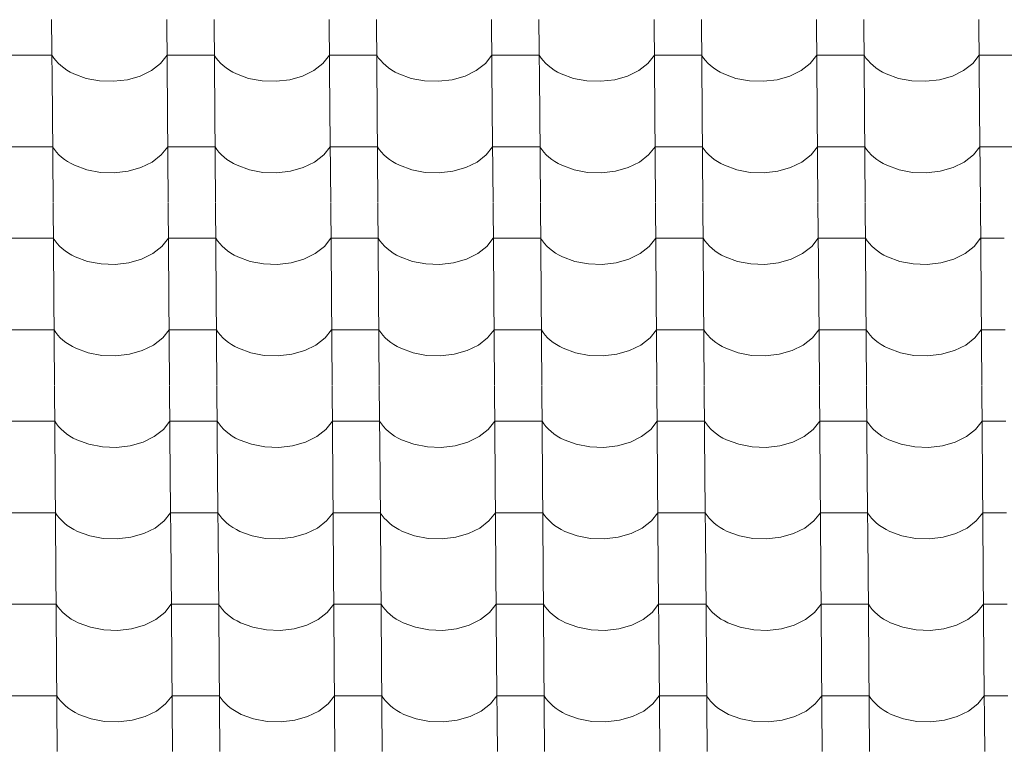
# Model space of a CAD drawing. Header units: millimetres. Extents: x -27785 to 104762, y -947 to 11132.
# Tile 101 of 146: x -8189 to -7189, y 8899 to 9642. Entities that reach past the tile are written whole.
import ezdxf

# ---------------------------------------------------------------- set-up
doc = ezdxf.new("R2010")
doc.units = ezdxf.units.MM
doc.header["$MEASUREMENT"] = 0
doc.layers.add('POHLED JIŽNÍ_1_Bourané_Výplně - Povrchové', color=7, linetype='Continuous')
doc.layers.add('POHLED JIŽNÍ_1_Konstrukce - nosné', color=7, linetype='Continuous')

# ---------------------------------------------------------------- blocks, each defined once
blk = doc.blocks.new('*X2', base_point=(-29303.7, -27473.9))
at = {"layer": 'POHLED JIŽNÍ_1_Bourané_Výplně - Povrchové', "color": 7, "linetype": 'Continuous', "lineweight": 13}
for p, q in [((-8156.2, 9642.4), (-8155.5, 9549.7)), ((-8039.3, 9642.4), (-8038.6, 9549.7)), ((-7991.3, 9642.4), (-7990.5, 9549.7)), ((-7874.3, 9642.4), (-7873.6, 9549.7)), ((-7826.3, 9642.4), (-7825.5, 9549.7)), ((-7709.3, 9642.4), (-7708.6, 9549.7)), ((-7661.3, 9642.4), (-7660.5, 9549.7)), ((-7544.3, 9642.4), (-7543.6, 9549.7)), ((-7496.3, 9642.4), (-7495.5, 9549.7)), ((-7379.3, 9642.4), (-7378.6, 9549.7)), ((-7331.3, 9642.4), (-7330.5, 9549.7)), ((-7214.3, 9642.4), (-7213.6, 9549.7)), ((-8180, 9606.2), (-8204, 9606.2)), ((-8156, 9606.2), (-8180, 9606.2)), ((-8156, 9606.2), (-8154.1, 9603.4)), ((-8154.1, 9603.4), (-8152, 9600.7)), ((-8045.6, 9597.8), (-8039, 9606.2)), ((-8015, 9606.2), (-8039, 9606.2)), ((-7991, 9606.2), (-8015, 9606.2)), ((-7991, 9606.2), (-7989.1, 9603.4)), ((-7989.1, 9603.4), (-7987, 9600.7)), ((-7880.6, 9597.8), (-7874, 9606.2)), ((-7850, 9606.2), (-7874, 9606.2)), ((-7826, 9606.2), (-7850, 9606.2)), ((-7826, 9606.2), (-7824.1, 9603.4)), ((-7824.1, 9603.4), (-7822, 9600.7)), ((-7715.6, 9597.8), (-7709, 9606.2)), ((-7685, 9606.2), (-7709, 9606.2)), ((-7661, 9606.2), (-7685, 9606.2)), ((-7661, 9606.2), (-7659.1, 9603.4)), ((-7659.1, 9603.4), (-7657, 9600.7)), ((-7550.6, 9597.8), (-7544, 9606.2)), ((-7520, 9606.2), (-7544, 9606.2)), ((-7496, 9606.2), (-7520, 9606.2)), ((-7496, 9606.2), (-7494.1, 9603.4)), ((-7494.1, 9603.4), (-7492, 9600.7)), ((-7385.6, 9597.8), (-7379, 9606.2)), ((-7355, 9606.2), (-7379, 9606.2)), ((-7331, 9606.2), (-7355, 9606.2)), ((-7331, 9606.2), (-7329.1, 9603.4)), ((-7329.1, 9603.4), (-7327, 9600.7)), ((-7220.6, 9597.8), (-7214, 9606.2)), ((-7190, 9606.2), (-7214, 9606.2)), ((-7166, 9606.2), (-7190, 9606.2)), ((-8152, 9600.7), (-8149.6, 9598.1)), ((-8149.6, 9598.1), (-8146.9, 9595.7)), ((-8146.9, 9595.7), (-8143.9, 9593.3)), ((-8143.9, 9593.3), (-8140.7, 9591.2)), ((-8140.7, 9591.2), (-8137.3, 9589.1)), ((-8054.9, 9590.6), (-8045.6, 9597.8)), ((-7987, 9600.7), (-7984.6, 9598.1)), ((-7984.6, 9598.1), (-7981.9, 9595.7)), ((-7981.9, 9595.7), (-7978.9, 9593.3)), ((-7978.9, 9593.3), (-7975.7, 9591.2)), ((-7975.7, 9591.2), (-7972.3, 9589.1)), ((-7889.9, 9590.6), (-7880.6, 9597.8)), ((-7822, 9600.7), (-7819.6, 9598.1)), ((-7819.6, 9598.1), (-7816.9, 9595.7)), ((-7816.9, 9595.7), (-7813.9, 9593.3)), ((-7813.9, 9593.3), (-7810.7, 9591.2)), ((-7810.7, 9591.2), (-7807.3, 9589.1)), ((-7724.9, 9590.6), (-7715.6, 9597.8)), ((-7657, 9600.7), (-7654.6, 9598.1)), ((-7654.6, 9598.1), (-7651.9, 9595.7)), ((-7651.9, 9595.7), (-7648.9, 9593.3)), ((-7648.9, 9593.3), (-7645.7, 9591.2)), ((-7645.7, 9591.2), (-7642.3, 9589.1)), ((-7559.9, 9590.6), (-7550.6, 9597.8)), ((-7492, 9600.7), (-7489.6, 9598.1)), ((-7489.6, 9598.1), (-7486.9, 9595.7)), ((-7486.9, 9595.7), (-7483.9, 9593.3)), ((-7483.9, 9593.3), (-7480.7, 9591.2)), ((-7480.7, 9591.2), (-7477.3, 9589.1)), ((-7394.9, 9590.6), (-7385.6, 9597.8)), ((-7327, 9600.7), (-7324.6, 9598.1)), ((-7324.6, 9598.1), (-7321.9, 9595.7)), ((-7321.9, 9595.7), (-7318.9, 9593.3)), ((-7318.9, 9593.3), (-7315.7, 9591.2)), ((-7315.7, 9591.2), (-7312.3, 9589.1)), ((-7229.9, 9590.6), (-7220.6, 9597.8)), ((-8137.3, 9589.1), (-8133.6, 9587.3)), ((-8133.6, 9587.3), (-8121.1, 9582.7)), ((-8121.1, 9582.7), (-8107.5, 9580.1)), ((-8093.3, 9579.7), (-8079.3, 9581.3)), ((-8079.3, 9581.3), (-8066.3, 9585.1)), ((-8066.3, 9585.1), (-8054.9, 9590.6)), ((-7972.3, 9589.1), (-7968.6, 9587.3)), ((-7968.6, 9587.3), (-7956.2, 9582.7)), ((-7956.2, 9582.7), (-7942.5, 9580.1)), ((-7928.3, 9579.7), (-7914.3, 9581.3)), ((-7914.3, 9581.3), (-7901.3, 9585.1)), ((-7901.3, 9585.1), (-7889.9, 9590.6)), ((-7807.3, 9589.1), (-7803.6, 9587.3)), ((-7803.6, 9587.3), (-7791.2, 9582.7)), ((-7791.2, 9582.7), (-7777.5, 9580.1)), ((-7763.3, 9579.7), (-7749.3, 9581.3)), ((-7749.3, 9581.3), (-7736.3, 9585.1)), ((-7736.3, 9585.1), (-7724.9, 9590.6)), ((-7642.3, 9589.1), (-7638.6, 9587.3)), ((-7638.6, 9587.3), (-7626.2, 9582.7)), ((-7626.2, 9582.7), (-7612.5, 9580.1)), ((-7598.3, 9579.7), (-7584.3, 9581.3)), ((-7584.3, 9581.3), (-7571.3, 9585.1)), ((-7571.3, 9585.1), (-7559.9, 9590.6)), ((-7477.3, 9589.1), (-7473.6, 9587.3)), ((-7473.6, 9587.3), (-7461.2, 9582.7)), ((-7461.2, 9582.7), (-7447.5, 9580.1)), ((-7433.3, 9579.7), (-7419.3, 9581.3)), ((-7419.3, 9581.3), (-7406.3, 9585.1)), ((-7406.3, 9585.1), (-7394.9, 9590.6)), ((-7312.3, 9589.1), (-7308.6, 9587.3)), ((-7308.6, 9587.3), (-7296.2, 9582.7)), ((-7296.2, 9582.7), (-7282.5, 9580.1)), ((-7268.3, 9579.7), (-7254.3, 9581.3)), ((-7254.3, 9581.3), (-7241.3, 9585.1)), ((-7241.3, 9585.1), (-7229.9, 9590.6)), ((-8107.5, 9580.1), (-8093.3, 9579.7)), ((-7942.5, 9580.1), (-7928.3, 9579.7)), ((-7777.5, 9580.1), (-7763.3, 9579.7)), ((-7612.5, 9580.1), (-7598.3, 9579.7)), ((-7447.5, 9580.1), (-7433.3, 9579.7)), ((-7282.5, 9580.1), (-7268.3, 9579.7)), ((-8155.5, 9549.4), (-8154.8, 9456.7)), ((-8038.6, 9549.4), (-8037.8, 9456.7)), ((-7990.5, 9549.4), (-7989.8, 9456.7)), ((-7873.6, 9549.4), (-7872.8, 9456.7)), ((-7825.5, 9549.4), (-7824.8, 9456.7)), ((-7708.6, 9549.4), (-7707.9, 9456.7)), ((-7660.5, 9549.4), (-7659.8, 9456.7)), ((-7543.6, 9549.4), (-7542.9, 9456.7)), ((-7495.5, 9549.4), (-7494.8, 9456.7)), ((-7378.6, 9549.4), (-7377.9, 9456.7)), ((-7330.5, 9549.4), (-7329.8, 9456.7)), ((-7213.6, 9549.4), (-7212.9, 9456.7)), ((-8179.3, 9513.2), (-8203.3, 9513.2)), ((-8155.2, 9513.2), (-8179.3, 9513.2)), ((-8155.2, 9513.2), (-8153.4, 9510.4)), ((-8044.9, 9504.8), (-8038.3, 9513.2)), ((-8014.3, 9513.2), (-8038.3, 9513.2)), ((-7990.2, 9513.2), (-8014.3, 9513.2)), ((-7990.2, 9513.2), (-7988.4, 9510.4)), ((-7879.9, 9504.8), (-7873.3, 9513.2)), ((-7849.3, 9513.2), (-7873.3, 9513.2)), ((-7825.3, 9513.2), (-7849.3, 9513.2)), ((-7825.3, 9513.2), (-7823.4, 9510.4)), ((-7714.9, 9504.8), (-7708.3, 9513.2)), ((-7684.3, 9513.2), (-7708.3, 9513.2)), ((-7660.3, 9513.2), (-7684.3, 9513.2)), ((-7660.3, 9513.2), (-7658.4, 9510.4)), ((-7549.9, 9504.8), (-7543.3, 9513.2)), ((-7519.3, 9513.2), (-7543.3, 9513.2)), ((-7495.3, 9513.2), (-7519.3, 9513.2)), ((-7495.3, 9513.2), (-7493.4, 9510.4)), ((-7384.9, 9504.8), (-7378.3, 9513.2)), ((-7354.3, 9513.2), (-7378.3, 9513.2)), ((-7330.3, 9513.2), (-7354.3, 9513.2)), ((-7330.3, 9513.2), (-7328.4, 9510.4)), ((-7219.9, 9504.8), (-7213.3, 9513.2)), ((-7189.3, 9513.2), (-7213.3, 9513.2)), ((-7165.3, 9513.2), (-7189.3, 9513.2)), ((-8153.4, 9510.4), (-8151.3, 9507.7)), ((-8151.3, 9507.7), (-8148.8, 9505.1)), ((-8148.8, 9505.1), (-8146.1, 9502.7)), ((-8146.1, 9502.7), (-8143.2, 9500.3)), ((-8054.1, 9497.6), (-8044.9, 9504.8)), ((-7988.4, 9510.4), (-7986.3, 9507.7)), ((-7986.3, 9507.7), (-7983.8, 9505.1)), ((-7983.8, 9505.1), (-7981.1, 9502.7)), ((-7981.1, 9502.7), (-7978.2, 9500.3)), ((-7889.1, 9497.6), (-7879.9, 9504.8)), ((-7823.4, 9510.4), (-7821.3, 9507.7)), ((-7821.3, 9507.7), (-7818.8, 9505.1)), ((-7818.8, 9505.1), (-7816.1, 9502.7)), ((-7816.1, 9502.7), (-7813.2, 9500.3)), ((-7724.1, 9497.6), (-7714.9, 9504.8)), ((-7658.4, 9510.4), (-7656.3, 9507.7)), ((-7656.3, 9507.7), (-7653.8, 9505.1)), ((-7653.8, 9505.1), (-7651.1, 9502.7)), ((-7651.1, 9502.7), (-7648.2, 9500.3)), ((-7559.2, 9497.6), (-7549.9, 9504.8)), ((-7493.4, 9510.4), (-7491.3, 9507.7)), ((-7491.3, 9507.7), (-7488.8, 9505.1)), ((-7488.8, 9505.1), (-7486.1, 9502.7)), ((-7486.1, 9502.7), (-7483.2, 9500.3)), ((-7394.2, 9497.6), (-7384.9, 9504.8)), ((-7328.4, 9510.4), (-7326.3, 9507.7)), ((-7326.3, 9507.7), (-7323.8, 9505.1)), ((-7323.8, 9505.1), (-7321.1, 9502.7)), ((-7321.1, 9502.7), (-7318.2, 9500.3)), ((-7229.2, 9497.6), (-7219.9, 9504.8)), ((-8143.2, 9500.3), (-8140, 9498.1)), ((-8140, 9498.1), (-8136.5, 9496.1)), ((-8136.5, 9496.1), (-8132.9, 9494.3)), ((-8132.9, 9494.3), (-8120.4, 9489.7)), ((-8078.6, 9488.3), (-8065.6, 9492)), ((-8065.6, 9492), (-8054.1, 9497.6)), ((-7978.2, 9500.3), (-7975, 9498.1)), ((-7975, 9498.1), (-7971.5, 9496.1)), ((-7971.5, 9496.1), (-7967.9, 9494.3)), ((-7967.9, 9494.3), (-7955.4, 9489.7)), ((-7913.6, 9488.3), (-7900.6, 9492)), ((-7900.6, 9492), (-7889.1, 9497.6)), ((-7813.2, 9500.3), (-7810, 9498.1)), ((-7810, 9498.1), (-7806.5, 9496.1)), ((-7806.5, 9496.1), (-7802.9, 9494.3)), ((-7802.9, 9494.3), (-7790.4, 9489.7)), ((-7748.6, 9488.3), (-7735.6, 9492)), ((-7735.6, 9492), (-7724.1, 9497.6)), ((-7648.2, 9500.3), (-7645, 9498.1)), ((-7645, 9498.1), (-7641.6, 9496.1)), ((-7641.6, 9496.1), (-7637.9, 9494.3)), ((-7637.9, 9494.3), (-7625.4, 9489.7)), ((-7583.6, 9488.3), (-7570.6, 9492)), ((-7570.6, 9492), (-7559.2, 9497.6)), ((-7483.2, 9500.3), (-7480, 9498.1)), ((-7480, 9498.1), (-7476.6, 9496.1)), ((-7476.6, 9496.1), (-7472.9, 9494.3)), ((-7472.9, 9494.3), (-7460.4, 9489.7)), ((-7418.6, 9488.3), (-7405.6, 9492)), ((-7405.6, 9492), (-7394.2, 9497.6)), ((-7318.2, 9500.3), (-7315, 9498.1)), ((-7315, 9498.1), (-7311.6, 9496.1)), ((-7311.6, 9496.1), (-7307.9, 9494.3)), ((-7307.9, 9494.3), (-7295.4, 9489.7)), ((-7253.6, 9488.3), (-7240.6, 9492)), ((-7240.6, 9492), (-7229.2, 9497.6)), ((-8120.4, 9489.7), (-8106.7, 9487.1)), ((-8106.7, 9487.1), (-8092.6, 9486.7)), ((-8092.6, 9486.7), (-8078.6, 9488.3)), ((-7955.4, 9489.7), (-7941.8, 9487.1)), ((-7941.8, 9487.1), (-7927.6, 9486.7)), ((-7927.6, 9486.7), (-7913.6, 9488.3)), ((-7790.4, 9489.7), (-7776.8, 9487.1)), ((-7776.8, 9487.1), (-7762.6, 9486.7)), ((-7762.6, 9486.7), (-7748.6, 9488.3)), ((-7625.4, 9489.7), (-7611.8, 9487.1)), ((-7611.8, 9487.1), (-7597.6, 9486.7)), ((-7597.6, 9486.7), (-7583.6, 9488.3)), ((-7460.4, 9489.7), (-7446.8, 9487.1)), ((-7446.8, 9487.1), (-7432.6, 9486.7)), ((-7432.6, 9486.7), (-7418.6, 9488.3)), ((-7295.4, 9489.7), (-7281.8, 9487.1)), ((-7281.8, 9487.1), (-7267.6, 9486.7)), ((-7267.6, 9486.7), (-7253.6, 9488.3)), ((-8154.8, 9456.3), (-8154.1, 9363.7)), ((-8037.8, 9456.3), (-8037.1, 9363.7)), ((-7989.8, 9456.3), (-7989.1, 9363.7)), ((-7872.8, 9456.3), (-7872.1, 9363.7)), ((-7824.8, 9456.3), (-7824.1, 9363.7)), ((-7707.8, 9456.3), (-7707.1, 9363.7)), ((-7659.8, 9456.3), (-7659.1, 9363.7)), ((-7542.9, 9456.3), (-7542.1, 9363.7)), ((-7494.8, 9456.3), (-7494.1, 9363.7)), ((-7377.9, 9456.3), (-7377.1, 9363.7)), ((-7329.8, 9456.3), (-7329.1, 9363.7)), ((-7212.9, 9456.3), (-7212.1, 9363.7)), ((-8178.5, 9420.2), (-8202.6, 9420.2)), ((-8154.5, 9420.2), (-8178.5, 9420.2)), ((-8154.5, 9420.2), (-8152.7, 9417.4)), ((-8152.7, 9417.4), (-8150.5, 9414.7)), ((-8150.5, 9414.7), (-8148.1, 9412.1)), ((-8148.1, 9412.1), (-8145.4, 9409.6)), ((-8053.4, 9404.6), (-8044.2, 9411.8)), ((-8044.2, 9411.8), (-8037.6, 9420.2)), ((-8013.5, 9420.2), (-8037.6, 9420.2)), ((-7989.5, 9420.2), (-8013.5, 9420.2)), ((-7989.5, 9420.2), (-7987.7, 9417.4)), ((-7987.7, 9417.4), (-7985.5, 9414.7)), ((-7985.5, 9414.7), (-7983.1, 9412.1)), ((-7983.1, 9412.1), (-7980.4, 9409.6)), ((-7888.4, 9404.6), (-7879.2, 9411.8)), ((-7879.2, 9411.8), (-7872.6, 9420.2)), ((-7848.5, 9420.2), (-7872.6, 9420.2)), ((-7824.5, 9420.2), (-7848.5, 9420.2)), ((-7824.5, 9420.2), (-7822.7, 9417.4)), ((-7822.7, 9417.4), (-7820.5, 9414.7)), ((-7820.5, 9414.7), (-7818.1, 9412.1)), ((-7818.1, 9412.1), (-7815.4, 9409.6)), ((-7723.4, 9404.6), (-7714.2, 9411.8)), ((-7714.2, 9411.8), (-7707.6, 9420.2)), ((-7683.5, 9420.2), (-7707.6, 9420.2)), ((-7659.5, 9420.2), (-7683.5, 9420.2)), ((-7659.5, 9420.2), (-7657.7, 9417.4)), ((-7657.7, 9417.4), (-7655.5, 9414.7)), ((-7655.5, 9414.7), (-7653.1, 9412.1)), ((-7653.1, 9412.1), (-7650.4, 9409.6)), ((-7558.4, 9404.6), (-7549.2, 9411.8)), ((-7549.2, 9411.8), (-7542.6, 9420.2)), ((-7518.6, 9420.2), (-7542.6, 9420.2)), ((-7494.5, 9420.2), (-7518.6, 9420.2)), ((-7494.5, 9420.2), (-7492.7, 9417.4)), ((-7492.7, 9417.4), (-7490.5, 9414.7)), ((-7490.5, 9414.7), (-7488.1, 9412.1)), ((-7488.1, 9412.1), (-7485.4, 9409.6)), ((-7393.4, 9404.6), (-7384.2, 9411.8)), ((-7384.2, 9411.8), (-7377.6, 9420.2)), ((-7353.6, 9420.2), (-7377.6, 9420.2)), ((-7329.5, 9420.2), (-7353.6, 9420.2)), ((-7329.5, 9420.2), (-7327.7, 9417.4)), ((-7327.7, 9417.4), (-7325.6, 9414.7)), ((-7325.6, 9414.7), (-7323.1, 9412.1)), ((-7323.1, 9412.1), (-7320.4, 9409.6)), ((-7228.4, 9404.6), (-7219.2, 9411.8)), ((-7219.2, 9411.8), (-7212.6, 9420.2)), ((-7188.6, 9420.2), (-7212.6, 9420.2)), ((-8145.4, 9409.6), (-8142.4, 9407.3)), ((-8142.4, 9407.3), (-8139.2, 9405.1)), ((-8139.2, 9405.1), (-8135.8, 9403.1)), ((-8135.8, 9403.1), (-8132.2, 9401.3)), ((-8132.2, 9401.3), (-8119.7, 9396.7)), ((-8064.8, 9399), (-8053.4, 9404.6)), ((-7980.4, 9409.6), (-7977.5, 9407.3)), ((-7977.5, 9407.3), (-7974.2, 9405.1)), ((-7974.2, 9405.1), (-7970.8, 9403.1)), ((-7970.8, 9403.1), (-7967.2, 9401.3)), ((-7967.2, 9401.3), (-7954.7, 9396.7)), ((-7899.9, 9399), (-7888.4, 9404.6)), ((-7815.4, 9409.6), (-7812.5, 9407.3)), ((-7812.5, 9407.3), (-7809.3, 9405.1)), ((-7809.3, 9405.1), (-7805.8, 9403.1)), ((-7805.8, 9403.1), (-7802.2, 9401.3)), ((-7802.2, 9401.3), (-7789.7, 9396.7)), ((-7734.9, 9399), (-7723.4, 9404.6)), ((-7650.4, 9409.6), (-7647.5, 9407.3)), ((-7647.5, 9407.3), (-7644.3, 9405.1)), ((-7644.3, 9405.1), (-7640.8, 9403.1)), ((-7640.8, 9403.1), (-7637.2, 9401.3)), ((-7637.2, 9401.3), (-7624.7, 9396.7)), ((-7569.9, 9399), (-7558.4, 9404.6)), ((-7485.4, 9409.6), (-7482.5, 9407.3)), ((-7482.5, 9407.3), (-7479.3, 9405.1)), ((-7479.3, 9405.1), (-7475.8, 9403.1)), ((-7475.8, 9403.1), (-7472.2, 9401.3)), ((-7472.2, 9401.3), (-7459.7, 9396.7)), ((-7404.9, 9399), (-7393.4, 9404.6)), ((-7320.4, 9409.6), (-7317.5, 9407.3)), ((-7317.5, 9407.3), (-7314.3, 9405.1)), ((-7314.3, 9405.1), (-7310.8, 9403.1)), ((-7310.8, 9403.1), (-7307.2, 9401.3)), ((-7307.2, 9401.3), (-7294.7, 9396.7)), ((-7239.9, 9399), (-7228.4, 9404.6)), ((-8119.7, 9396.7), (-8106, 9394.1)), ((-8106, 9394.1), (-8091.8, 9393.6)), ((-8091.8, 9393.6), (-8077.9, 9395.3)), ((-8077.9, 9395.3), (-8064.8, 9399)), ((-7954.7, 9396.7), (-7941, 9394.1)), ((-7941, 9394.1), (-7926.8, 9393.6)), ((-7926.8, 9393.6), (-7912.9, 9395.3)), ((-7912.9, 9395.3), (-7899.9, 9399)), ((-7789.7, 9396.7), (-7776, 9394.1)), ((-7776, 9394.1), (-7761.8, 9393.6)), ((-7761.8, 9393.6), (-7747.9, 9395.3)), ((-7747.9, 9395.3), (-7734.9, 9399)), ((-7624.7, 9396.7), (-7611, 9394.1)), ((-7611, 9394.1), (-7596.9, 9393.6)), ((-7596.9, 9393.6), (-7582.9, 9395.3)), ((-7582.9, 9395.3), (-7569.9, 9399)), ((-7459.7, 9396.7), (-7446, 9394.1)), ((-7446, 9394.1), (-7431.9, 9393.6)), ((-7431.9, 9393.6), (-7417.9, 9395.3)), ((-7417.9, 9395.3), (-7404.9, 9399)), ((-7294.7, 9396.7), (-7281, 9394.1)), ((-7281, 9394.1), (-7266.9, 9393.6)), ((-7266.9, 9393.6), (-7252.9, 9395.3)), ((-7252.9, 9395.3), (-7239.9, 9399)), ((-8154.1, 9363.3), (-8153.4, 9270.7)), ((-8037.1, 9363.3), (-8036.4, 9270.7)), ((-7989.1, 9363.3), (-7988.4, 9270.7)), ((-7872.1, 9363.3), (-7871.4, 9270.7)), ((-7824.1, 9363.3), (-7823.4, 9270.7)), ((-7707.1, 9363.3), (-7706.4, 9270.7)), ((-7659.1, 9363.3), (-7658.4, 9270.7)), ((-7542.1, 9363.3), (-7541.4, 9270.7)), ((-7494.1, 9363.3), (-7493.4, 9270.7)), ((-7377.1, 9363.3), (-7376.4, 9270.7)), ((-7329.1, 9363.3), (-7328.4, 9270.7)), ((-7212.1, 9363.3), (-7211.4, 9270.7)), ((-8177.8, 9327.2), (-8201.8, 9327.2)), ((-8153.8, 9327.2), (-8177.8, 9327.2)), ((-8153.8, 9327.2), (-8152, 9324.4)), ((-8152, 9324.4), (-8149.8, 9321.7)), ((-8149.8, 9321.7), (-8147.4, 9319.1)), ((-8043.4, 9318.8), (-8036.8, 9327.2)), ((-8012.8, 9327.2), (-8036.8, 9327.2)), ((-7988.8, 9327.2), (-8012.8, 9327.2)), ((-7988.8, 9327.2), (-7987, 9324.4)), ((-7987, 9324.4), (-7984.8, 9321.7)), ((-7984.8, 9321.7), (-7982.4, 9319.1)), ((-7878.4, 9318.8), (-7871.8, 9327.2)), ((-7847.8, 9327.2), (-7871.8, 9327.2)), ((-7823.8, 9327.2), (-7847.8, 9327.2)), ((-7823.8, 9327.2), (-7822, 9324.4)), ((-7822, 9324.4), (-7819.8, 9321.7)), ((-7819.8, 9321.7), (-7817.4, 9319.1)), ((-7713.4, 9318.8), (-7706.8, 9327.2)), ((-7682.8, 9327.2), (-7706.8, 9327.2)), ((-7658.8, 9327.2), (-7682.8, 9327.2)), ((-7658.8, 9327.2), (-7657, 9324.4)), ((-7657, 9324.4), (-7654.8, 9321.7)), ((-7654.8, 9321.7), (-7652.4, 9319.1)), ((-7548.4, 9318.8), (-7541.8, 9327.2)), ((-7517.8, 9327.2), (-7541.8, 9327.2)), ((-7493.8, 9327.2), (-7517.8, 9327.2)), ((-7493.8, 9327.2), (-7492, 9324.4)), ((-7492, 9324.4), (-7489.8, 9321.7)), ((-7489.8, 9321.7), (-7487.4, 9319.1)), ((-7383.5, 9318.8), (-7376.9, 9327.2)), ((-7352.8, 9327.2), (-7376.9, 9327.2)), ((-7328.8, 9327.2), (-7352.8, 9327.2)), ((-7328.8, 9327.2), (-7327, 9324.4)), ((-7327, 9324.4), (-7324.8, 9321.7)), ((-7324.8, 9321.7), (-7322.4, 9319.1)), ((-7218.5, 9318.8), (-7211.9, 9327.2)), ((-7187.8, 9327.2), (-7211.9, 9327.2)), ((-8147.4, 9319.1), (-8144.7, 9316.6)), ((-8144.7, 9316.6), (-8141.7, 9314.3)), ((-8141.7, 9314.3), (-8138.5, 9312.1)), ((-8138.5, 9312.1), (-8135.1, 9310.1)), ((-8064.1, 9306), (-8052.7, 9311.6)), ((-8052.7, 9311.6), (-8043.4, 9318.8)), ((-7982.4, 9319.1), (-7979.7, 9316.6)), ((-7979.7, 9316.6), (-7976.7, 9314.3)), ((-7976.7, 9314.3), (-7973.5, 9312.1)), ((-7973.5, 9312.1), (-7970.1, 9310.1)), ((-7899.1, 9306), (-7887.7, 9311.6)), ((-7887.7, 9311.6), (-7878.4, 9318.8)), ((-7817.4, 9319.1), (-7814.7, 9316.6)), ((-7814.7, 9316.6), (-7811.7, 9314.3)), ((-7811.7, 9314.3), (-7808.5, 9312.1)), ((-7808.5, 9312.1), (-7805.1, 9310.1)), ((-7734.1, 9306), (-7722.7, 9311.6)), ((-7722.7, 9311.6), (-7713.4, 9318.8)), ((-7652.4, 9319.1), (-7649.7, 9316.6)), ((-7649.7, 9316.6), (-7646.7, 9314.3)), ((-7646.7, 9314.3), (-7643.5, 9312.1)), ((-7643.5, 9312.1), (-7640.1, 9310.1)), ((-7569.1, 9306), (-7557.7, 9311.6)), ((-7557.7, 9311.6), (-7548.4, 9318.8)), ((-7487.4, 9319.1), (-7484.7, 9316.6)), ((-7484.7, 9316.6), (-7481.7, 9314.3)), ((-7481.7, 9314.3), (-7478.5, 9312.1)), ((-7478.5, 9312.1), (-7475.1, 9310.1)), ((-7404.1, 9306), (-7392.7, 9311.6)), ((-7392.7, 9311.6), (-7383.5, 9318.8)), ((-7322.4, 9319.1), (-7319.7, 9316.6)), ((-7319.7, 9316.6), (-7316.7, 9314.3)), ((-7316.7, 9314.3), (-7313.5, 9312.1)), ((-7313.5, 9312.1), (-7310.1, 9310.1)), ((-7239.1, 9306), (-7227.7, 9311.6)), ((-7227.7, 9311.6), (-7218.5, 9318.8)), ((-8135.1, 9310.1), (-8131.5, 9308.3)), ((-8131.5, 9308.3), (-8119, 9303.7)), ((-8119, 9303.7), (-8105.3, 9301.1)), ((-8105.3, 9301.1), (-8091.1, 9300.6)), ((-8091.1, 9300.6), (-8077.2, 9302.3)), ((-8077.2, 9302.3), (-8064.1, 9306)), ((-7970.1, 9310.1), (-7966.5, 9308.3)), ((-7966.5, 9308.3), (-7954, 9303.7)), ((-7954, 9303.7), (-7940.3, 9301.1)), ((-7940.3, 9301.1), (-7926.1, 9300.6)), ((-7926.1, 9300.6), (-7912.2, 9302.3)), ((-7912.2, 9302.3), (-7899.1, 9306)), ((-7805.1, 9310.1), (-7801.5, 9308.3)), ((-7801.5, 9308.3), (-7789, 9303.7)), ((-7789, 9303.7), (-7775.3, 9301.1)), ((-7775.3, 9301.1), (-7761.1, 9300.6)), ((-7761.1, 9300.6), (-7747.2, 9302.3)), ((-7747.2, 9302.3), (-7734.1, 9306)), ((-7640.1, 9310.1), (-7636.5, 9308.3)), ((-7636.5, 9308.3), (-7624, 9303.7)), ((-7624, 9303.7), (-7610.3, 9301.1)), ((-7610.3, 9301.1), (-7596.1, 9300.6)), ((-7596.1, 9300.6), (-7582.2, 9302.3)), ((-7582.2, 9302.3), (-7569.1, 9306)), ((-7475.1, 9310.1), (-7471.5, 9308.3)), ((-7471.5, 9308.3), (-7459, 9303.7)), ((-7459, 9303.7), (-7445.3, 9301.1)), ((-7445.3, 9301.1), (-7431.1, 9300.6)), ((-7431.1, 9300.6), (-7417.2, 9302.3)), ((-7417.2, 9302.3), (-7404.1, 9306)), ((-7310.1, 9310.1), (-7306.5, 9308.3)), ((-7306.5, 9308.3), (-7294, 9303.7)), ((-7294, 9303.7), (-7280.3, 9301.1)), ((-7280.3, 9301.1), (-7266.1, 9300.6)), ((-7266.1, 9300.6), (-7252.2, 9302.3)), ((-7252.2, 9302.3), (-7239.1, 9306)), ((-8153.4, 9270.3), (-8152.6, 9177.6)), ((-8036.4, 9270.3), (-8035.7, 9177.6)), ((-7988.4, 9270.3), (-7987.6, 9177.6)), ((-7871.4, 9270.3), (-7870.7, 9177.6)), ((-7823.4, 9270.3), (-7822.6, 9177.6)), ((-7706.4, 9270.3), (-7705.7, 9177.6)), ((-7658.4, 9270.3), (-7657.6, 9177.6)), ((-7541.4, 9270.3), (-7540.7, 9177.6)), ((-7493.4, 9270.3), (-7492.6, 9177.6)), ((-7376.4, 9270.3), (-7375.7, 9177.6)), ((-7328.4, 9270.3), (-7327.7, 9177.6)), ((-7211.4, 9270.3), (-7210.7, 9177.6)), ((-8177.1, 9234.2), (-8201.1, 9234.2)), ((-8153.1, 9234.2), (-8177.1, 9234.2)), ((-8153.1, 9234.2), (-8151.2, 9231.4)), ((-8151.2, 9231.4), (-8149.1, 9228.7)), ((-8042.7, 9225.8), (-8036.1, 9234.2)), ((-8012.1, 9234.2), (-8036.1, 9234.2)), ((-7988.1, 9234.2), (-8012.1, 9234.2)), ((-7988.1, 9234.2), (-7986.2, 9231.4)), ((-7986.2, 9231.4), (-7984.1, 9228.7)), ((-7877.7, 9225.8), (-7871.1, 9234.2)), ((-7847.1, 9234.2), (-7871.1, 9234.2)), ((-7823.1, 9234.2), (-7847.1, 9234.2)), ((-7823.1, 9234.2), (-7821.2, 9231.4)), ((-7821.2, 9231.4), (-7819.1, 9228.7)), ((-7712.7, 9225.8), (-7706.1, 9234.2)), ((-7682.1, 9234.2), (-7706.1, 9234.2)), ((-7658.1, 9234.2), (-7682.1, 9234.2)), ((-7658.1, 9234.2), (-7656.2, 9231.4)), ((-7656.2, 9231.4), (-7654.1, 9228.7)), ((-7547.7, 9225.8), (-7541.1, 9234.2)), ((-7517.1, 9234.2), (-7541.1, 9234.2)), ((-7493.1, 9234.2), (-7517.1, 9234.2)), ((-7493.1, 9234.2), (-7491.2, 9231.4)), ((-7491.2, 9231.4), (-7489.1, 9228.7)), ((-7382.7, 9225.8), (-7376.1, 9234.2)), ((-7352.1, 9234.2), (-7376.1, 9234.2)), ((-7328.1, 9234.2), (-7352.1, 9234.2)), ((-7328.1, 9234.2), (-7326.2, 9231.4)), ((-7326.2, 9231.4), (-7324.1, 9228.7)), ((-7217.7, 9225.8), (-7211.1, 9234.2)), ((-7187.1, 9234.2), (-7211.1, 9234.2)), ((-8149.1, 9228.7), (-8146.7, 9226.1)), ((-8146.7, 9226.1), (-8144, 9223.6)), ((-8144, 9223.6), (-8141, 9221.3)), ((-8141, 9221.3), (-8137.8, 9219.1)), ((-8052, 9218.6), (-8042.7, 9225.8)), ((-7984.1, 9228.7), (-7981.7, 9226.1)), ((-7981.7, 9226.1), (-7979, 9223.6)), ((-7979, 9223.6), (-7976, 9221.3)), ((-7976, 9221.3), (-7972.8, 9219.1)), ((-7887, 9218.6), (-7877.7, 9225.8)), ((-7819.1, 9228.7), (-7816.7, 9226.1)), ((-7816.7, 9226.1), (-7814, 9223.6)), ((-7814, 9223.6), (-7811, 9221.3)), ((-7811, 9221.3), (-7807.8, 9219.1)), ((-7722, 9218.6), (-7712.7, 9225.8)), ((-7654.1, 9228.7), (-7651.7, 9226.1)), ((-7651.7, 9226.1), (-7649, 9223.6)), ((-7649, 9223.6), (-7646, 9221.3)), ((-7646, 9221.3), (-7642.8, 9219.1)), ((-7557, 9218.6), (-7547.7, 9225.8)), ((-7489.1, 9228.7), (-7486.7, 9226.1)), ((-7486.7, 9226.1), (-7484, 9223.6)), ((-7484, 9223.6), (-7481, 9221.3)), ((-7481, 9221.3), (-7477.8, 9219.1)), ((-7392, 9218.6), (-7382.7, 9225.8)), ((-7324.1, 9228.7), (-7321.7, 9226.1)), ((-7321.7, 9226.1), (-7319, 9223.6)), ((-7319, 9223.6), (-7316, 9221.3)), ((-7316, 9221.3), (-7312.8, 9219.1)), ((-7227, 9218.6), (-7217.7, 9225.8)), ((-8137.8, 9219.1), (-8134.4, 9217.1)), ((-8134.4, 9217.1), (-8130.7, 9215.3)), ((-8130.7, 9215.3), (-8118.3, 9210.7)), ((-8076.4, 9209.3), (-8063.4, 9213)), ((-8063.4, 9213), (-8052, 9218.6)), ((-7972.8, 9219.1), (-7969.4, 9217.1)), ((-7969.4, 9217.1), (-7965.7, 9215.3)), ((-7965.7, 9215.3), (-7953.3, 9210.7)), ((-7911.4, 9209.3), (-7898.4, 9213)), ((-7898.4, 9213), (-7887, 9218.6)), ((-7807.8, 9219.1), (-7804.4, 9217.1)), ((-7804.4, 9217.1), (-7800.7, 9215.3)), ((-7800.7, 9215.3), (-7788.3, 9210.7)), ((-7746.4, 9209.3), (-7733.4, 9213)), ((-7733.4, 9213), (-7722, 9218.6)), ((-7642.8, 9219.1), (-7639.4, 9217.1)), ((-7639.4, 9217.1), (-7635.7, 9215.3)), ((-7635.7, 9215.3), (-7623.3, 9210.7)), ((-7581.4, 9209.3), (-7568.4, 9213)), ((-7568.4, 9213), (-7557, 9218.6)), ((-7477.8, 9219.1), (-7474.4, 9217.1)), ((-7474.4, 9217.1), (-7470.7, 9215.3)), ((-7470.7, 9215.3), (-7458.3, 9210.7)), ((-7416.4, 9209.3), (-7403.4, 9213)), ((-7403.4, 9213), (-7392, 9218.6)), ((-7312.8, 9219.1), (-7309.4, 9217.1)), ((-7309.4, 9217.1), (-7305.8, 9215.3)), ((-7305.8, 9215.3), (-7293.3, 9210.7)), ((-7251.5, 9209.3), (-7238.4, 9213)), ((-7238.4, 9213), (-7227, 9218.6)), ((-8118.3, 9210.7), (-8104.6, 9208.1)), ((-8104.6, 9208.1), (-8090.4, 9207.6)), ((-8090.4, 9207.6), (-8076.4, 9209.3)), ((-7953.3, 9210.7), (-7939.6, 9208.1)), ((-7939.6, 9208.1), (-7925.4, 9207.6)), ((-7925.4, 9207.6), (-7911.4, 9209.3)), ((-7788.3, 9210.7), (-7774.6, 9208.1)), ((-7774.6, 9208.1), (-7760.4, 9207.6)), ((-7760.4, 9207.6), (-7746.4, 9209.3)), ((-7623.3, 9210.7), (-7609.6, 9208.1)), ((-7609.6, 9208.1), (-7595.4, 9207.6)), ((-7595.4, 9207.6), (-7581.4, 9209.3)), ((-7458.3, 9210.7), (-7444.6, 9208.1)), ((-7444.6, 9208.1), (-7430.4, 9207.6)), ((-7430.4, 9207.6), (-7416.4, 9209.3)), ((-7293.3, 9210.7), (-7279.6, 9208.1)), ((-7279.6, 9208.1), (-7265.4, 9207.6)), ((-7265.4, 9207.6), (-7251.5, 9209.3)), ((-8152.6, 9177.3), (-8151.9, 9084.6)), ((-8035.7, 9177.3), (-8034.9, 9084.6)), ((-7987.6, 9177.3), (-7986.9, 9084.6)), ((-7870.7, 9177.3), (-7870, 9084.6)), ((-7822.6, 9177.3), (-7821.9, 9084.6)), ((-7705.7, 9177.3), (-7705, 9084.6)), ((-7657.6, 9177.3), (-7656.9, 9084.6)), ((-7540.7, 9177.3), (-7540, 9084.6)), ((-7492.6, 9177.3), (-7491.9, 9084.6)), ((-7375.7, 9177.3), (-7375, 9084.6)), ((-7327.7, 9177.3), (-7326.9, 9084.6)), ((-7210.7, 9177.3), (-7210, 9084.6)), ((-8176.4, 9141.2), (-8200.4, 9141.2)), ((-8152.3, 9141.2), (-8176.4, 9141.2)), ((-8152.3, 9141.2), (-8150.5, 9138.4)), ((-8042, 9132.8), (-8035.4, 9141.2)), ((-8011.4, 9141.2), (-8035.4, 9141.2)), ((-7987.4, 9141.2), (-8011.4, 9141.2)), ((-7987.4, 9141.2), (-7985.5, 9138.4)), ((-7877, 9132.8), (-7870.4, 9141.2)), ((-7846.4, 9141.2), (-7870.4, 9141.2)), ((-7822.4, 9141.2), (-7846.4, 9141.2)), ((-7822.4, 9141.2), (-7820.5, 9138.4)), ((-7712, 9132.8), (-7705.4, 9141.2)), ((-7681.4, 9141.2), (-7705.4, 9141.2)), ((-7657.4, 9141.2), (-7681.4, 9141.2)), ((-7657.4, 9141.2), (-7655.5, 9138.4)), ((-7547, 9132.8), (-7540.4, 9141.2)), ((-7516.4, 9141.2), (-7540.4, 9141.2)), ((-7492.4, 9141.2), (-7516.4, 9141.2)), ((-7492.4, 9141.2), (-7490.5, 9138.4)), ((-7382, 9132.8), (-7375.4, 9141.2)), ((-7351.4, 9141.2), (-7375.4, 9141.2)), ((-7327.4, 9141.2), (-7351.4, 9141.2)), ((-7327.4, 9141.2), (-7325.5, 9138.4)), ((-7217, 9132.8), (-7210.4, 9141.2)), ((-7186.4, 9141.2), (-7210.4, 9141.2)), ((-8150.5, 9138.4), (-8148.4, 9135.7)), ((-8148.4, 9135.7), (-8145.9, 9133.1)), ((-8145.9, 9133.1), (-8143.2, 9130.6)), ((-8051.2, 9125.6), (-8042, 9132.8)), ((-7985.5, 9138.4), (-7983.4, 9135.7)), ((-7983.4, 9135.7), (-7980.9, 9133.1)), ((-7980.9, 9133.1), (-7978.2, 9130.6)), ((-7886.2, 9125.6), (-7877, 9132.8)), ((-7820.5, 9138.4), (-7818.4, 9135.7)), ((-7818.4, 9135.7), (-7815.9, 9133.1)), ((-7815.9, 9133.1), (-7813.2, 9130.6)), ((-7721.3, 9125.6), (-7712, 9132.8)), ((-7655.5, 9138.4), (-7653.4, 9135.7)), ((-7653.4, 9135.7), (-7650.9, 9133.1)), ((-7650.9, 9133.1), (-7648.2, 9130.6)), ((-7556.3, 9125.6), (-7547, 9132.8)), ((-7490.5, 9138.4), (-7488.4, 9135.7)), ((-7488.4, 9135.7), (-7486, 9133.1)), ((-7486, 9133.1), (-7483.2, 9130.6)), ((-7391.3, 9125.6), (-7382, 9132.8)), ((-7325.5, 9138.4), (-7323.4, 9135.7)), ((-7323.4, 9135.7), (-7321, 9133.1)), ((-7321, 9133.1), (-7318.3, 9130.6)), ((-7226.3, 9125.6), (-7217, 9132.8)), ((-8143.2, 9130.6), (-8140.3, 9128.3)), ((-8140.3, 9128.3), (-8137.1, 9126.1)), ((-8137.1, 9126.1), (-8133.6, 9124.1)), ((-8133.6, 9124.1), (-8130, 9122.2)), ((-8130, 9122.2), (-8117.5, 9117.7)), ((-8062.7, 9120), (-8051.2, 9125.6)), ((-7978.2, 9130.6), (-7975.3, 9128.3)), ((-7975.3, 9128.3), (-7972.1, 9126.1)), ((-7972.1, 9126.1), (-7968.6, 9124.1)), ((-7968.6, 9124.1), (-7965, 9122.2)), ((-7965, 9122.2), (-7952.5, 9117.7)), ((-7897.7, 9120), (-7886.2, 9125.6)), ((-7813.2, 9130.6), (-7810.3, 9128.3)), ((-7810.3, 9128.3), (-7807.1, 9126.1)), ((-7807.1, 9126.1), (-7803.7, 9124.1)), ((-7803.7, 9124.1), (-7800, 9122.2)), ((-7800, 9122.2), (-7787.5, 9117.7)), ((-7732.7, 9120), (-7721.3, 9125.6)), ((-7648.2, 9130.6), (-7645.3, 9128.3)), ((-7645.3, 9128.3), (-7642.1, 9126.1)), ((-7642.1, 9126.1), (-7638.7, 9124.1)), ((-7638.7, 9124.1), (-7635, 9122.2)), ((-7635, 9122.2), (-7622.5, 9117.7)), ((-7567.7, 9120), (-7556.3, 9125.6)), ((-7483.2, 9130.6), (-7480.3, 9128.3)), ((-7480.3, 9128.3), (-7477.1, 9126.1)), ((-7477.1, 9126.1), (-7473.7, 9124.1)), ((-7473.7, 9124.1), (-7470, 9122.2)), ((-7470, 9122.2), (-7457.5, 9117.7)), ((-7402.7, 9120), (-7391.3, 9125.6)), ((-7318.3, 9130.6), (-7315.3, 9128.3)), ((-7315.3, 9128.3), (-7312.1, 9126.1)), ((-7312.1, 9126.1), (-7308.7, 9124.1)), ((-7308.7, 9124.1), (-7305, 9122.2)), ((-7305, 9122.2), (-7292.6, 9117.7)), ((-7237.7, 9120), (-7226.3, 9125.6)), ((-8117.5, 9117.7), (-8103.9, 9115.1)), ((-8103.9, 9115.1), (-8089.7, 9114.6)), ((-8089.7, 9114.6), (-8075.7, 9116.3)), ((-8075.7, 9116.3), (-8062.7, 9120)), ((-7952.5, 9117.7), (-7938.9, 9115.1)), ((-7938.9, 9115.1), (-7924.7, 9114.6)), ((-7924.7, 9114.6), (-7910.7, 9116.3)), ((-7910.7, 9116.3), (-7897.7, 9120)), ((-7787.5, 9117.7), (-7773.9, 9115.1)), ((-7773.9, 9115.1), (-7759.7, 9114.6)), ((-7759.7, 9114.6), (-7745.7, 9116.3)), ((-7745.7, 9116.3), (-7732.7, 9120)), ((-7622.5, 9117.7), (-7608.9, 9115.1)), ((-7608.9, 9115.1), (-7594.7, 9114.6)), ((-7594.7, 9114.6), (-7580.7, 9116.3)), ((-7580.7, 9116.3), (-7567.7, 9120)), ((-7457.5, 9117.7), (-7443.9, 9115.1)), ((-7443.9, 9115.1), (-7429.7, 9114.6)), ((-7429.7, 9114.6), (-7415.7, 9116.3)), ((-7415.7, 9116.3), (-7402.7, 9120)), ((-7292.6, 9117.7), (-7278.9, 9115.1)), ((-7278.9, 9115.1), (-7264.7, 9114.6)), ((-7264.7, 9114.6), (-7250.7, 9116.3)), ((-7250.7, 9116.3), (-7237.7, 9120)), ((-8151.9, 9084.3), (-8151.2, 8991.6)), ((-8034.9, 9084.3), (-8034.2, 8991.6)), ((-7986.9, 9084.3), (-7986.2, 8991.6)), ((-7869.9, 9084.3), (-7869.2, 8991.6)), ((-7821.9, 9084.3), (-7821.2, 8991.6)), ((-7705, 9084.3), (-7704.2, 8991.6)), ((-7656.9, 9084.3), (-7656.2, 8991.6)), ((-7540, 9084.3), (-7539.2, 8991.6)), ((-7491.9, 9084.3), (-7491.2, 8991.6)), ((-7375, 9084.3), (-7374.2, 8991.6)), ((-7326.9, 9084.3), (-7326.2, 8991.6)), ((-7210, 9084.3), (-7209.2, 8991.6)), ((-8175.6, 9048.1), (-8199.7, 9048.1)), ((-8151.6, 9048.1), (-8175.6, 9048.1)), ((-8151.6, 9048.1), (-8149.8, 9045.4)), ((-8149.8, 9045.4), (-8147.6, 9042.7)), ((-8147.6, 9042.7), (-8145.2, 9040.1)), ((-8041.3, 9039.8), (-8034.7, 9048.1)), ((-8010.6, 9048.1), (-8034.7, 9048.1)), ((-7986.6, 9048.1), (-8010.6, 9048.1)), ((-7986.6, 9048.1), (-7984.8, 9045.4)), ((-7984.8, 9045.4), (-7982.6, 9042.7)), ((-7982.6, 9042.7), (-7980.2, 9040.1)), ((-7876.3, 9039.8), (-7869.7, 9048.1)), ((-7845.7, 9048.1), (-7869.7, 9048.1)), ((-7821.6, 9048.1), (-7845.7, 9048.1)), ((-7821.6, 9048.1), (-7819.8, 9045.4)), ((-7819.8, 9045.4), (-7817.6, 9042.7)), ((-7817.6, 9042.7), (-7815.2, 9040.1)), ((-7711.3, 9039.8), (-7704.7, 9048.1)), ((-7680.7, 9048.1), (-7704.7, 9048.1)), ((-7656.6, 9048.1), (-7680.7, 9048.1)), ((-7656.6, 9048.1), (-7654.8, 9045.4)), ((-7654.8, 9045.4), (-7652.7, 9042.7)), ((-7652.7, 9042.7), (-7650.2, 9040.1)), ((-7546.3, 9039.8), (-7539.7, 9048.1)), ((-7515.7, 9048.1), (-7539.7, 9048.1)), ((-7491.6, 9048.1), (-7515.7, 9048.1)), ((-7491.6, 9048.1), (-7489.8, 9045.4)), ((-7489.8, 9045.4), (-7487.7, 9042.7)), ((-7487.7, 9042.7), (-7485.2, 9040.1)), ((-7381.3, 9039.8), (-7374.7, 9048.1)), ((-7350.7, 9048.1), (-7374.7, 9048.1)), ((-7326.6, 9048.1), (-7350.7, 9048.1)), ((-7326.6, 9048.1), (-7324.8, 9045.4)), ((-7324.8, 9045.4), (-7322.7, 9042.7)), ((-7322.7, 9042.7), (-7320.2, 9040.1)), ((-7216.3, 9039.8), (-7209.7, 9048.1)), ((-7185.7, 9048.1), (-7209.7, 9048.1)), ((-8145.2, 9040.1), (-8142.5, 9037.6)), ((-8142.5, 9037.6), (-8139.6, 9035.3)), ((-8139.6, 9035.3), (-8136.3, 9033.1)), ((-8136.3, 9033.1), (-8132.9, 9031.1)), ((-8132.9, 9031.1), (-8129.3, 9029.2)), ((-8062, 9027), (-8050.5, 9032.6)), ((-8050.5, 9032.6), (-8041.3, 9039.8)), ((-7980.2, 9040.1), (-7977.5, 9037.6)), ((-7977.5, 9037.6), (-7974.6, 9035.3)), ((-7974.6, 9035.3), (-7971.4, 9033.1)), ((-7971.4, 9033.1), (-7967.9, 9031.1)), ((-7967.9, 9031.1), (-7964.3, 9029.2)), ((-7897, 9027), (-7885.5, 9032.6)), ((-7885.5, 9032.6), (-7876.3, 9039.8)), ((-7815.2, 9040.1), (-7812.5, 9037.6)), ((-7812.5, 9037.6), (-7809.6, 9035.3)), ((-7809.6, 9035.3), (-7806.4, 9033.1)), ((-7806.4, 9033.1), (-7802.9, 9031.1)), ((-7802.9, 9031.1), (-7799.3, 9029.2)), ((-7732, 9027), (-7720.5, 9032.6)), ((-7720.5, 9032.6), (-7711.3, 9039.8)), ((-7650.2, 9040.1), (-7647.5, 9037.6)), ((-7647.5, 9037.6), (-7644.6, 9035.3)), ((-7644.6, 9035.3), (-7641.4, 9033.1)), ((-7641.4, 9033.1), (-7637.9, 9031.1)), ((-7637.9, 9031.1), (-7634.3, 9029.2)), ((-7567, 9027), (-7555.5, 9032.6)), ((-7555.5, 9032.6), (-7546.3, 9039.8)), ((-7485.2, 9040.1), (-7482.5, 9037.6)), ((-7482.5, 9037.6), (-7479.6, 9035.3)), ((-7479.6, 9035.3), (-7476.4, 9033.1)), ((-7476.4, 9033.1), (-7472.9, 9031.1)), ((-7472.9, 9031.1), (-7469.3, 9029.2)), ((-7402, 9027), (-7390.5, 9032.6)), ((-7390.5, 9032.6), (-7381.3, 9039.8)), ((-7320.2, 9040.1), (-7317.5, 9037.6)), ((-7317.5, 9037.6), (-7314.6, 9035.3)), ((-7314.6, 9035.3), (-7311.4, 9033.1)), ((-7311.4, 9033.1), (-7307.9, 9031.1)), ((-7307.9, 9031.1), (-7304.3, 9029.2)), ((-7237, 9027), (-7225.5, 9032.6)), ((-7225.5, 9032.6), (-7216.3, 9039.8)), ((-8129.3, 9029.2), (-8116.8, 9024.7)), ((-8116.8, 9024.7), (-8103.1, 9022.1)), ((-8103.1, 9022.1), (-8088.9, 9021.6)), ((-8088.9, 9021.6), (-8075, 9023.3)), ((-8075, 9023.3), (-8062, 9027)), ((-7964.3, 9029.2), (-7951.8, 9024.7)), ((-7951.8, 9024.7), (-7938.1, 9022.1)), ((-7938.1, 9022.1), (-7924, 9021.6)), ((-7924, 9021.6), (-7910, 9023.3)), ((-7910, 9023.3), (-7897, 9027)), ((-7799.3, 9029.2), (-7786.8, 9024.7)), ((-7786.8, 9024.7), (-7773.1, 9022.1)), ((-7773.1, 9022.1), (-7759, 9021.6)), ((-7759, 9021.6), (-7745, 9023.3)), ((-7745, 9023.3), (-7732, 9027)), ((-7634.3, 9029.2), (-7621.8, 9024.7)), ((-7621.8, 9024.7), (-7608.1, 9022.1)), ((-7608.1, 9022.1), (-7594, 9021.6)), ((-7594, 9021.6), (-7580, 9023.3)), ((-7580, 9023.3), (-7567, 9027)), ((-7469.3, 9029.2), (-7456.8, 9024.7)), ((-7456.8, 9024.7), (-7443.1, 9022.1)), ((-7443.1, 9022.1), (-7429, 9021.6)), ((-7429, 9021.6), (-7415, 9023.3)), ((-7415, 9023.3), (-7402, 9027)), ((-7304.3, 9029.2), (-7291.8, 9024.7)), ((-7291.8, 9024.7), (-7278.1, 9022.1)), ((-7278.1, 9022.1), (-7264, 9021.6)), ((-7264, 9021.6), (-7250, 9023.3)), ((-7250, 9023.3), (-7237, 9027)), ((-8151.2, 8991.3), (-8150.5, 8898.6)), ((-8034.2, 8991.3), (-8033.5, 8898.6)), ((-7986.2, 8991.3), (-7985.5, 8898.6)), ((-7869.2, 8991.3), (-7868.5, 8898.6)), ((-7821.2, 8991.3), (-7820.5, 8898.6)), ((-7704.2, 8991.3), (-7703.5, 8898.6)), ((-7656.2, 8991.3), (-7655.5, 8898.6)), ((-7539.2, 8991.3), (-7538.5, 8898.6)), ((-7491.2, 8991.3), (-7490.5, 8898.6)), ((-7374.2, 8991.3), (-7373.5, 8898.6)), ((-7326.2, 8991.3), (-7325.5, 8898.6)), ((-7209.2, 8991.3), (-7208.5, 8898.6)), ((-8174.9, 8955.1), (-8198.9, 8955.1)), ((-8150.9, 8955.1), (-8174.9, 8955.1)), ((-8150.9, 8955.1), (-8149.1, 8952.3)), ((-8149.1, 8952.3), (-8146.9, 8949.6)), ((-8040.5, 8946.8), (-8033.9, 8955.1)), ((-8009.9, 8955.1), (-8033.9, 8955.1)), ((-7985.9, 8955.1), (-8009.9, 8955.1)), ((-7985.9, 8955.1), (-7984.1, 8952.3)), ((-7984.1, 8952.3), (-7981.9, 8949.6)), ((-7875.5, 8946.8), (-7868.9, 8955.1)), ((-7844.9, 8955.1), (-7868.9, 8955.1)), ((-7820.9, 8955.1), (-7844.9, 8955.1)), ((-7820.9, 8955.1), (-7819.1, 8952.3)), ((-7819.1, 8952.3), (-7816.9, 8949.6)), ((-7710.6, 8946.8), (-7703.9, 8955.1)), ((-7679.9, 8955.1), (-7703.9, 8955.1)), ((-7655.9, 8955.1), (-7679.9, 8955.1)), ((-7655.9, 8955.1), (-7654.1, 8952.3)), ((-7654.1, 8952.3), (-7651.9, 8949.6)), ((-7545.6, 8946.8), (-7539, 8955.1)), ((-7514.9, 8955.1), (-7539, 8955.1)), ((-7490.9, 8955.1), (-7514.9, 8955.1)), ((-7490.9, 8955.1), (-7489.1, 8952.3)), ((-7489.1, 8952.3), (-7486.9, 8949.6)), ((-7380.6, 8946.8), (-7374, 8955.1)), ((-7349.9, 8955.1), (-7374, 8955.1)), ((-7325.9, 8955.1), (-7349.9, 8955.1)), ((-7325.9, 8955.1), (-7324.1, 8952.3)), ((-7324.1, 8952.3), (-7321.9, 8949.6)), ((-7215.6, 8946.8), (-7209, 8955.1)), ((-7184.9, 8955.1), (-7209, 8955.1)), ((-8146.9, 8949.6), (-8144.5, 8947.1)), ((-8144.5, 8947.1), (-8141.8, 8944.6)), ((-8141.8, 8944.6), (-8138.8, 8942.3)), ((-8138.8, 8942.3), (-8135.6, 8940.1)), ((-8049.8, 8939.6), (-8040.5, 8946.8)), ((-7981.9, 8949.6), (-7979.5, 8947.1)), ((-7979.5, 8947.1), (-7976.8, 8944.6)), ((-7976.8, 8944.6), (-7973.8, 8942.3)), ((-7973.8, 8942.3), (-7970.6, 8940.1)), ((-7884.8, 8939.6), (-7875.5, 8946.8)), ((-7816.9, 8949.6), (-7814.5, 8947.1)), ((-7814.5, 8947.1), (-7811.8, 8944.6)), ((-7811.8, 8944.6), (-7808.8, 8942.3)), ((-7808.8, 8942.3), (-7805.6, 8940.1)), ((-7719.8, 8939.6), (-7710.6, 8946.8)), ((-7651.9, 8949.6), (-7649.5, 8947.1)), ((-7649.5, 8947.1), (-7646.8, 8944.6)), ((-7646.8, 8944.6), (-7643.8, 8942.3)), ((-7643.8, 8942.3), (-7640.6, 8940.1)), ((-7554.8, 8939.6), (-7545.6, 8946.8)), ((-7486.9, 8949.6), (-7484.5, 8947.1)), ((-7484.5, 8947.1), (-7481.8, 8944.6)), ((-7481.8, 8944.6), (-7478.8, 8942.3)), ((-7478.8, 8942.3), (-7475.6, 8940.1)), ((-7389.8, 8939.6), (-7380.6, 8946.8)), ((-7321.9, 8949.6), (-7319.5, 8947.1)), ((-7319.5, 8947.1), (-7316.8, 8944.6)), ((-7316.8, 8944.6), (-7313.8, 8942.3)), ((-7313.8, 8942.3), (-7310.6, 8940.1)), ((-7224.8, 8939.6), (-7215.6, 8946.8)), ((-8135.6, 8940.1), (-8132.2, 8938.1)), ((-8132.2, 8938.1), (-8128.6, 8936.2)), ((-8128.6, 8936.2), (-8116.1, 8931.7)), ((-8116.1, 8931.7), (-8102.4, 8929.1)), ((-8074.3, 8930.3), (-8061.2, 8934)), ((-8061.2, 8934), (-8049.8, 8939.6)), ((-7970.6, 8940.1), (-7967.2, 8938.1)), ((-7967.2, 8938.1), (-7963.6, 8936.2)), ((-7963.6, 8936.2), (-7951.1, 8931.7)), ((-7951.1, 8931.7), (-7937.4, 8929.1)), ((-7909.3, 8930.3), (-7896.2, 8934)), ((-7896.2, 8934), (-7884.8, 8939.6)), ((-7805.6, 8940.1), (-7802.2, 8938.1)), ((-7802.2, 8938.1), (-7798.6, 8936.2)), ((-7798.6, 8936.2), (-7786.1, 8931.7)), ((-7786.1, 8931.7), (-7772.4, 8929.1)), ((-7744.3, 8930.3), (-7731.2, 8934)), ((-7731.2, 8934), (-7719.8, 8939.6)), ((-7640.6, 8940.1), (-7637.2, 8938.1)), ((-7637.2, 8938.1), (-7633.6, 8936.2)), ((-7633.6, 8936.2), (-7621.1, 8931.7)), ((-7621.1, 8931.7), (-7607.4, 8929.1)), ((-7579.3, 8930.3), (-7566.2, 8934)), ((-7566.2, 8934), (-7554.8, 8939.6)), ((-7475.6, 8940.1), (-7472.2, 8938.1)), ((-7472.2, 8938.1), (-7468.6, 8936.2)), ((-7468.6, 8936.2), (-7456.1, 8931.7)), ((-7456.1, 8931.7), (-7442.4, 8929.1)), ((-7414.3, 8930.3), (-7401.2, 8934)), ((-7401.2, 8934), (-7389.8, 8939.6)), ((-7310.6, 8940.1), (-7307.2, 8938.1)), ((-7307.2, 8938.1), (-7303.6, 8936.2)), ((-7303.6, 8936.2), (-7291.1, 8931.7)), ((-7291.1, 8931.7), (-7277.4, 8929.1)), ((-7249.3, 8930.3), (-7236.3, 8934)), ((-7236.3, 8934), (-7224.8, 8939.6)), ((-8102.4, 8929.1), (-8088.2, 8928.6)), ((-8088.2, 8928.6), (-8074.3, 8930.3)), ((-7937.4, 8929.1), (-7923.2, 8928.6)), ((-7923.2, 8928.6), (-7909.3, 8930.3)), ((-7772.4, 8929.1), (-7758.2, 8928.6)), ((-7758.2, 8928.6), (-7744.3, 8930.3)), ((-7607.4, 8929.1), (-7593.2, 8928.6)), ((-7593.2, 8928.6), (-7579.3, 8930.3)), ((-7442.4, 8929.1), (-7428.2, 8928.6)), ((-7428.2, 8928.6), (-7414.3, 8930.3)), ((-7277.4, 8929.1), (-7263.2, 8928.6)), ((-7263.2, 8928.6), (-7249.3, 8930.3))]:
    blk.add_line(p, q, dxfattribs=at)

msp = doc.modelspace()

# ---------------------------------------------------------------- block references
at = {"layer": 'POHLED JIŽNÍ_1_Konstrukce - nosné', "color": 9, "linetype": 'Continuous', "lineweight": 13}
msp.add_blockref('*X2', (-29303.7, -27473.9), dxfattribs=at)

doc.saveas('drawing.dxf')
